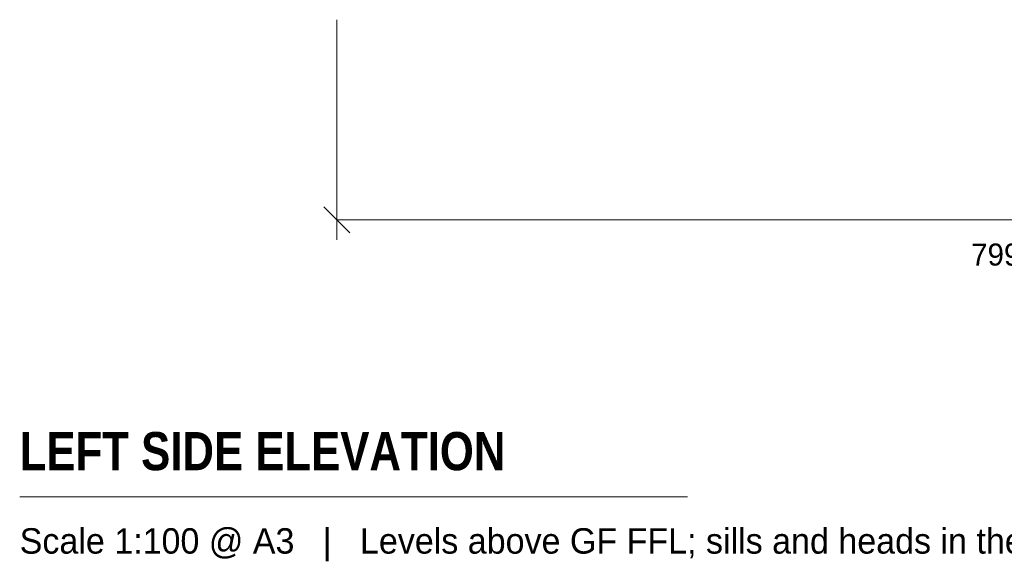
# Model space of a CAD drawing. Header units: millimetres. Extents: x -24789 to 3246, y -11790 to 14439.
# Tile 2 of 32: x -9892 to -3993, y -3965 to -707. Entities that reach past the tile are written whole.
import ezdxf
from ezdxf.enums import TextEntityAlignment as Align

# ---------------------------------------------------------------- set-up
doc = ezdxf.new("R2010")
doc.units = ezdxf.units.MM
for name, color, linetype in [('LINE-INK', 7, 'Continuous'), ('TEXT-INK', 7, 'Continuous'), ('TEXT-STEEL_GREY', 7, 'Continuous')]:
    doc.layers.add(name, color=color, linetype=linetype)
doc.styles.add('OpenSansCondensed-Bold', font='OpenSansCondensed-Bold.ttf')

msp = doc.modelspace()

# ---------------------------------------------------------------- linework, layer by layer
at = {"layer": 'LINE-INK', "lineweight": 5}
for p, q in [((-7992, -707.2), (-7992, -2027.2)), ((-8069.8, -1829.4), (-7914.2, -1985)), ((-7992, -1907.2), (1, -1907.2)), ((-9891.5, -3567.2), (-5891.5, -3567.2))]:
    msp.add_line(p, q, dxfattribs=at)

# ---------------------------------------------------------------- texts
at = {"layer": 'TEXT-INK'}
msp.add_text('7993', height=132.08, dxfattribs=at).set_placement((-3995.5, -2180.7), align=Align.CENTER)
at = {"layer": 'TEXT-INK', "style": 'OpenSansCondensed-Bold'}
msp.add_text('LEFT SIDE ELEVATION', height=228.6, dxfattribs=at).set_placement((-9891.5, -3407.2))
at = {"layer": 'TEXT-STEEL_GREY'}
msp.add_text('Scale 1:100 @ A3   |   Levels above GF FFL; sills and heads in the schedule', height=152.4, dxfattribs=at).set_placement((-9891.5, -3907.2))

doc.saveas('drawing.dxf')
